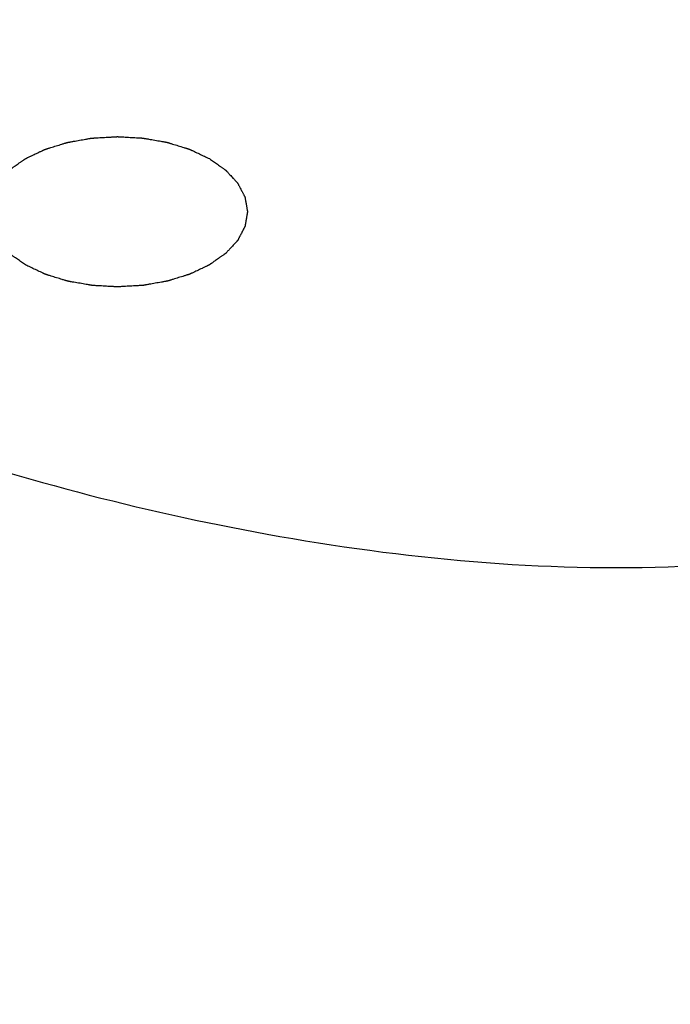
# Model space of a CAD drawing. Header units: millimetres. Extents: x 0 to 594, y 0 to 420.
# Tile 36 of 46: x 480.18 to 485.18, y 366.48 to 374.04. Entities that reach past the tile are written whole.
import ezdxf

# ---------------------------------------------------------------- set-up
doc = ezdxf.new("R2010")
doc.units = ezdxf.units.MM
doc.header["$LTSCALE"] = 32.67
doc.layers.get('0').update_dxf_attribs({"linetype": 'CONTINUOUS'})

msp = doc.modelspace()

# ---------------------------------------------------------------- linework, layer by layer
at = {"color": 7, "linetype": 'Continuous'}
msp.add_arc((281.0811, 1.6356), 413.7039, 59.925215, 64.106689, dxfattribs=at)
msp.add_ellipse((486.3803, -17.8714), major_axis=(-227.3294, 400.7743), ratio=0.582373, start_param=-0.862527, end_param=-0.699371, dxfattribs=at)
at = {"color": 40, "linetype": 'Continuous'}
for points in [[(480.2224, 372.1602), (480.2121, 372.1674), (480.1966, 372.1783), (480.1759, 372.1928), (480.1605, 372.2037), (480.1476, 372.2128), (480.1372, 372.22), (480.1295, 372.2255), (480.1217, 372.2309), (480.1153, 372.2355), (480.1101, 372.2391), (480.1069, 372.2414), (480.1043, 372.2432), (480.1024, 372.2445), (480.1008, 372.2457), (480.0996, 372.2465), (480.099, 372.2469), (480.0985, 372.2472), (480.0982, 372.2476), (480.0977, 372.2482), (480.0968, 372.2491), (480.0956, 372.2504), (480.0942, 372.2519), (480.0923, 372.254), (480.0899, 372.2566), (480.086, 372.2607), (480.0812, 372.2659), (480.0755, 372.2721), (480.0697, 372.2783), (480.062, 372.2866), (480.0524, 372.2969), (480.0428, 372.3072), (480.0351, 372.3155), (480.0294, 372.3217), (480.0236, 372.3279), (480.0188, 372.3331), (480.0149, 372.3372), (480.0125, 372.3398), (480.0106, 372.3419), (480.0092, 372.3435), (480.008, 372.3447), (480.0071, 372.3457), (480.0067, 372.3462), (480.0063, 372.3465), (480.0061, 372.347), (480.0058, 372.3475), (480.0053, 372.3485), (480.0045, 372.3499), (480.0036, 372.3516), (480.0024, 372.3539), (480.0009, 372.3567), (479.9986, 372.3611), (479.9956, 372.3668), (479.992, 372.3735), (479.9885, 372.3802), (479.9837, 372.3892), (479.9778, 372.4004), (479.9718, 372.4117), (479.9671, 372.4206), (479.9635, 372.4274), (479.9599, 372.4341), (479.957, 372.4397), (479.9546, 372.4442), (479.9531, 372.447), (479.9519, 372.4493), (479.951, 372.4509), (479.9503, 372.4523), (479.9497, 372.4533), (479.9495, 372.4539), (479.9492, 372.4543), (479.9492, 372.4548), (479.949, 372.4553), (479.9489, 372.4564), (479.9486, 372.4579), (479.9483, 372.4597), (479.9479, 372.462), (479.9474, 372.465), (479.9466, 372.4698), (479.9455, 372.4757), (479.9443, 372.4828), (479.9431, 372.49), (479.9414, 372.4995), (479.9394, 372.5114), (479.9373, 372.5233), (479.9357, 372.5328), (479.9344, 372.5399), (479.9332, 372.547), (479.9322, 372.553), (479.9314, 372.5577), (479.9308, 372.5607), (479.9304, 372.5631), (479.9301, 372.5649), (479.9299, 372.5663), (479.9297, 372.5674), (479.9296, 372.568), (479.9295, 372.5684), (479.9296, 372.5689), (479.9297, 372.5694), (479.9299, 372.5705), (479.9301, 372.5719), (479.9304, 372.5737), (479.9308, 372.576), (479.9313, 372.5789), (479.9321, 372.5836), (479.9331, 372.5895), (479.9343, 372.5965), (479.9355, 372.6035), (479.937, 372.6128), (479.939, 372.6245), (479.941, 372.6362), (479.9426, 372.6455), (479.9438, 372.6525), (479.945, 372.6595), (479.946, 372.6654), (479.9468, 372.6701), (479.9473, 372.673), (479.9477, 372.6753), (479.948, 372.6771), (479.9482, 372.6785), (479.9484, 372.6795), (479.9485, 372.6801), (479.9485, 372.6806), (479.9488, 372.681), (479.9491, 372.6816), (479.9496, 372.6825), (479.9503, 372.6839), (479.9512, 372.6856), (479.9524, 372.6879), (479.9538, 372.6907), (479.9562, 372.6952), (479.9591, 372.7008), (479.9626, 372.7075), (479.9662, 372.7143), (479.9709, 372.7233), (479.9768, 372.7345), (479.9826, 372.7457), (479.9873, 372.7547), (479.9909, 372.7615), (479.9944, 372.7682), (479.9973, 372.7738), (479.9997, 372.7783), (480.0011, 372.7811), (480.0023, 372.7834), (480.0032, 372.7851), (480.0039, 372.7865), (480.0044, 372.7875), (480.0047, 372.788), (480.0049, 372.7884), (480.0053, 372.7888), (480.0058, 372.7893), (480.0066, 372.7902), (480.0078, 372.7915), (480.0093, 372.7931), (480.0112, 372.7952), (480.0135, 372.7978), (480.0174, 372.8019), (480.0221, 372.8071), (480.0279, 372.8133), (480.0336, 372.8195), (480.0412, 372.8278), (480.0508, 372.8382), (480.0603, 372.8485), (480.0679, 372.8568), (480.0737, 372.8631), (480.0794, 372.8693), (480.0842, 372.8745), (480.088, 372.8786), (480.0904, 372.8812), (480.0923, 372.8833), (480.0937, 372.8848), (480.0949, 372.8861), (480.0957, 372.887), (480.0962, 372.8875), (480.0965, 372.8879), (480.0971, 372.8883), (480.0977, 372.8887), (480.0989, 372.8895), (480.1005, 372.8907), (480.1025, 372.8921), (480.1051, 372.8939), (480.1084, 372.8962), (480.1136, 372.8999), (480.1202, 372.9046), (480.128, 372.9101), (480.1359, 372.9157), (480.1464, 372.9231), (480.1595, 372.9323), (480.1726, 372.9415), (480.1831, 372.9489), (480.1909, 372.9545), (480.1988, 372.96), (480.2054, 372.9647), (480.2106, 372.9683), (480.2139, 372.9707), (480.2165, 372.9725), (480.2185, 372.9739), (480.2201, 372.9751), (480.2214, 372.976), (480.2223, 372.9767), (480.2236, 372.9772), (480.2251, 372.978), (480.2271, 372.9789), (480.2295, 372.98), (480.2326, 372.9815), (480.2365, 372.9834), (480.2428, 372.9864), (480.2507, 372.9901), (480.2601, 372.9945), (480.2695, 372.999), (480.2821, 373.005), (480.2978, 373.0124), (480.3166, 373.0214), (480.3324, 373.0288), (480.3449, 373.0348), (480.3528, 373.0385), (480.3591, 373.0415), (480.3638, 373.0437), (480.3677, 373.0456), (480.3704, 373.0469), (480.372, 373.0476), (480.3732, 373.0482), (480.3746, 373.0486), (480.3763, 373.0492), (480.3795, 373.0501), (480.384, 373.0515), (480.3893, 373.0532), (480.3965, 373.0554), (480.4055, 373.0582), (480.4198, 373.0626), (480.4377, 373.0682), (480.4592, 373.0748), (480.4807, 373.0815), (480.4986, 373.087), (480.513, 373.0915), (480.5219, 373.0942), (480.5291, 373.0964), (480.5345, 373.0981), (480.5389, 373.0995), (480.5421, 373.1005), (480.5439, 373.101), (480.5452, 373.1015), (480.5467, 373.1017), (480.5486, 373.102), (480.552, 373.1026), (480.5569, 373.1035), (480.5627, 373.1045), (480.5705, 373.1059), (480.5802, 373.1076), (480.5958, 373.1104), (480.6152, 373.1138), (480.6385, 373.1179), (480.6619, 373.122), (480.6813, 373.1255), (480.6968, 373.1282), (480.7066, 373.1299), (480.7143, 373.1313), (480.7202, 373.1323), (480.725, 373.1332), (480.7284, 373.1338), (480.7304, 373.1341), (480.7318, 373.1344), (480.7334, 373.1345), (480.7354, 373.1346), (480.7391, 373.1348), (480.7442, 373.1351), (480.7504, 373.1354), (480.7586, 373.1359), (480.7689, 373.1365), (480.7854, 373.1375), (480.806, 373.1387), (480.8307, 373.1401), (480.8554, 373.1415), (480.876, 373.1427), (480.8924, 373.1436), (480.9027, 373.1442), (480.911, 373.1447), (480.9171, 373.1451), (480.9223, 373.1454), (480.9259, 373.1456), (480.928, 373.1457), (480.9295, 373.1458), (480.931, 373.1457), (480.933, 373.1456), (480.9366, 373.1454), (480.9416, 373.1451), (480.9477, 373.1447), (480.9558, 373.1443), (480.9659, 373.1437), (480.9821, 373.1428), (481.0023, 373.1416), (481.0266, 373.1403), (481.0509, 373.1389), (481.0711, 373.1378), (481.0873, 373.1368), (481.0974, 373.1363), (481.1055, 373.1358), (481.1116, 373.1355), (481.1166, 373.1352), (481.1202, 373.135), (481.1222, 373.1348), (481.1237, 373.1348), (481.1252, 373.1345), (481.1271, 373.1342), (481.1305, 373.1336), (481.1354, 373.1327), (481.1412, 373.1317), (481.149, 373.1304), (481.1588, 373.1287), (481.1743, 373.126), (481.1938, 373.1226), (481.2172, 373.1185), (481.2405, 373.1144), (481.26, 373.111), (481.2755, 373.1083), (481.2853, 373.1066), (481.2931, 373.1053), (481.2989, 373.1042), (481.3038, 373.1034), (481.3072, 373.1028), (481.3091, 373.1025), (481.3106, 373.1023), (481.3119, 373.1018), (481.3137, 373.1013), (481.3168, 373.1003), (481.3213, 373.0989), (481.3267, 373.0972), (481.3339, 373.095), (481.3429, 373.0923), (481.3572, 373.0879), (481.3752, 373.0824), (481.3967, 373.0758), (481.4183, 373.0691), (481.4362, 373.0636), (481.4506, 373.0592), (481.4596, 373.0565), (481.4667, 373.0543), (481.4721, 373.0526), (481.4766, 373.0512), (481.4798, 373.0503), (481.4815, 373.0497), (481.4829, 373.0494), (481.4841, 373.0487), (481.4857, 373.048), (481.4885, 373.0467), (481.4925, 373.0448), (481.4973, 373.0425), (481.5037, 373.0395), (481.5117, 373.0357), (481.5245, 373.0296), (481.5405, 373.0221), (481.5597, 373.013), (481.579, 373.0039), (481.6046, 372.9918), (481.6238, 372.9827), (481.6366, 372.9767)], [(481.6366, 372.9767), (481.6469, 372.9694), (481.6624, 372.9585), (481.6831, 372.944), (481.6985, 372.9331), (481.7114, 372.9241), (481.7218, 372.9168), (481.7295, 372.9114), (481.7373, 372.9059), (481.7437, 372.9014), (481.7489, 372.8978), (481.7521, 372.8955), (481.7547, 372.8937), (481.7566, 372.8923), (481.7582, 372.8912), (481.7594, 372.8904), (481.76, 372.8899), (481.7605, 372.8896), (481.7608, 372.8892), (481.7613, 372.8887), (481.7622, 372.8878), (481.7634, 372.8865), (481.7648, 372.8849), (481.7667, 372.8829), (481.7691, 372.8803), (481.773, 372.8762), (481.7778, 372.871), (481.7835, 372.8648), (481.7893, 372.8586), (481.797, 372.8503), (481.8066, 372.84), (481.8162, 372.8296), (481.8239, 372.8213), (481.8297, 372.8151), (481.8354, 372.8089), (481.8402, 372.8037), (481.8441, 372.7996), (481.8465, 372.797), (481.8484, 372.795), (481.8498, 372.7934), (481.851, 372.7921), (481.8519, 372.7912), (481.8523, 372.7907), (481.8528, 372.7903), (481.8529, 372.7899), (481.8532, 372.7893), (481.8537, 372.7883), (481.8545, 372.7869), (481.8554, 372.7852), (481.8566, 372.783), (481.8581, 372.7802), (481.8604, 372.7757), (481.8634, 372.7701), (481.867, 372.7634), (481.8705, 372.7566), (481.8753, 372.7476), (481.8812, 372.7364), (481.8872, 372.7252), (481.8919, 372.7162), (481.8955, 372.7095), (481.8991, 372.7028), (481.902, 372.6971), (481.9044, 372.6926), (481.9059, 372.6898), (481.9071, 372.6876), (481.908, 372.6859), (481.9087, 372.6845), (481.9093, 372.6835), (481.9095, 372.683), (481.9098, 372.6826), (481.9098, 372.6821), (481.91, 372.6815), (481.9101, 372.6805), (481.9104, 372.679), (481.9107, 372.6772), (481.9111, 372.6748), (481.9116, 372.6718), (481.9124, 372.6671), (481.9135, 372.6612), (481.9147, 372.654), (481.9159, 372.6469), (481.9176, 372.6374), (481.9196, 372.6255), (481.9217, 372.6136), (481.9233, 372.6041), (481.9246, 372.597), (481.9258, 372.5898), (481.9268, 372.5839), (481.9277, 372.5791), (481.9282, 372.5762), (481.9286, 372.5738), (481.9289, 372.572), (481.9291, 372.5705), (481.9293, 372.5695), (481.9294, 372.5689), (481.9295, 372.5684), (481.9294, 372.568), (481.9293, 372.5674), (481.9292, 372.5664), (481.9289, 372.5649), (481.9286, 372.5632), (481.9282, 372.5608), (481.9277, 372.5579), (481.9269, 372.5532), (481.9259, 372.5474), (481.9247, 372.5404), (481.9236, 372.5334), (481.922, 372.524), (481.92, 372.5124), (481.918, 372.5007), (481.9164, 372.4913), (481.9152, 372.4843), (481.914, 372.4773), (481.913, 372.4715), (481.9122, 372.4668), (481.9117, 372.4639), (481.9114, 372.4615), (481.9111, 372.4598), (481.9108, 372.4583), (481.9106, 372.4573), (481.9105, 372.4567), (481.9105, 372.4563), (481.9102, 372.4559), (481.91, 372.4553), (481.9094, 372.4543), (481.9087, 372.4529), (481.9078, 372.4512), (481.9066, 372.449), (481.9052, 372.4462), (481.9028, 372.4417), (481.8999, 372.4361), (481.8964, 372.4293), (481.8928, 372.4226), (481.8881, 372.4136), (481.8823, 372.4024), (481.8764, 372.3911), (481.8717, 372.3821), (481.8682, 372.3754), (481.8646, 372.3686), (481.8617, 372.363), (481.8593, 372.3585), (481.8579, 372.3557), (481.8567, 372.3535), (481.8558, 372.3518), (481.8551, 372.3504), (481.8546, 372.3494), (481.8543, 372.3488), (481.8541, 372.3484), (481.8537, 372.348), (481.8532, 372.3475), (481.8524, 372.3466), (481.8512, 372.3453), (481.8498, 372.3438), (481.8478, 372.3417), (481.8455, 372.3391), (481.8416, 372.335), (481.8369, 372.3298), (481.8311, 372.3236), (481.8254, 372.3173), (481.8178, 372.309), (481.8082, 372.2987), (481.7987, 372.2883), (481.7911, 372.28), (481.7853, 372.2738), (481.7796, 372.2676), (481.7748, 372.2624), (481.771, 372.2583), (481.7686, 372.2557), (481.7667, 372.2536), (481.7653, 372.252), (481.7641, 372.2507), (481.7633, 372.2498), (481.7628, 372.2493), (481.7625, 372.2489), (481.7619, 372.2486), (481.7613, 372.2481), (481.7601, 372.2473), (481.7585, 372.2462), (481.7565, 372.2448), (481.7539, 372.2429), (481.7506, 372.2406), (481.7454, 372.2369), (481.7388, 372.2323), (481.731, 372.2267), (481.7231, 372.2212), (481.7126, 372.2138), (481.6995, 372.2046), (481.6864, 372.1953), (481.6759, 372.1879), (481.6681, 372.1824), (481.6602, 372.1768), (481.6536, 372.1722), (481.6484, 372.1685), (481.6451, 372.1662), (481.6425, 372.1643), (481.6405, 372.163), (481.6389, 372.1618), (481.6376, 372.1609), (481.6367, 372.1601), (481.6354, 372.1596), (481.6339, 372.1589), (481.6319, 372.158), (481.6295, 372.1568), (481.6264, 372.1553), (481.6225, 372.1535), (481.6162, 372.1505), (481.6083, 372.1468), (481.5989, 372.1423), (481.5895, 372.1378), (481.5769, 372.1319), (481.5612, 372.1244), (481.5424, 372.1155), (481.5266, 372.108), (481.5141, 372.1021), (481.5062, 372.0984), (481.4999, 372.0954), (481.4952, 372.0931), (481.4913, 372.0913), (481.4886, 372.09), (481.487, 372.0892), (481.4858, 372.0886), (481.4844, 372.0883), (481.4827, 372.0877), (481.4795, 372.0867), (481.4751, 372.0853), (481.4697, 372.0837), (481.4625, 372.0815), (481.4536, 372.0787), (481.4392, 372.0742), (481.4213, 372.0687), (481.3998, 372.062), (481.3783, 372.0554), (481.3604, 372.0498), (481.3461, 372.0454), (481.3371, 372.0426), (481.3299, 372.0404), (481.3246, 372.0387), (481.3201, 372.0374), (481.3169, 372.0364), (481.3151, 372.0358), (481.3138, 372.0354), (481.3123, 372.0352), (481.3104, 372.0348), (481.307, 372.0342), (481.3021, 372.0334), (481.2963, 372.0323), (481.2885, 372.031), (481.2788, 372.0292), (481.2633, 372.0265), (481.2438, 372.0231), (481.2205, 372.0189), (481.1972, 372.0148), (481.1777, 372.0114), (481.1622, 372.0087), (481.1524, 372.0069), (481.1447, 372.0056), (481.1388, 372.0045), (481.134, 372.0037), (481.1306, 372.0031), (481.1286, 372.0027), (481.1272, 372.0024), (481.1256, 372.0024), (481.1236, 372.0023), (481.12, 372.0021), (481.1148, 372.0018), (481.1086, 372.0014), (481.1004, 372.0009), (481.0901, 372.0003), (481.0736, 371.9994), (481.053, 371.9982), (481.0283, 371.9968), (481.0036, 371.9954), (480.983, 371.9942), (480.9666, 371.9932), (480.9563, 371.9926), (480.948, 371.9922), (480.9419, 371.9918), (480.9367, 371.9915), (480.9331, 371.9913), (480.9311, 371.9912), (480.9295, 371.991), (480.928, 371.9912), (480.926, 371.9913), (480.9224, 371.9915), (480.9174, 371.9918), (480.9113, 371.9921), (480.9032, 371.9926), (480.8931, 371.9931), (480.8769, 371.9941), (480.8567, 371.9952), (480.8324, 371.9966), (480.8081, 371.998), (480.7879, 371.9991), (480.7717, 372), (480.7616, 372.0006), (480.7535, 372.0011), (480.7474, 372.0014), (480.7424, 372.0017), (480.7388, 372.0019), (480.7368, 372.002), (480.7353, 372.002), (480.7338, 372.0023), (480.7319, 372.0027), (480.7285, 372.0033), (480.7236, 372.0041), (480.7178, 372.0051), (480.71, 372.0065), (480.7002, 372.0082), (480.6847, 372.0109), (480.6652, 372.0143), (480.6419, 372.0184), (480.6185, 372.0224), (480.599, 372.0258), (480.5835, 372.0285), (480.5737, 372.0302), (480.566, 372.0316), (480.5601, 372.0326), (480.5553, 372.0335), (480.5518, 372.034), (480.5499, 372.0344), (480.5484, 372.0346), (480.5471, 372.0351), (480.5453, 372.0356), (480.5422, 372.0366), (480.5377, 372.038), (480.5323, 372.0396), (480.5251, 372.0418), (480.5161, 372.0446), (480.5018, 372.049), (480.4838, 372.0545), (480.4623, 372.0611), (480.4407, 372.0677), (480.4228, 372.0732), (480.4084, 372.0776), (480.3994, 372.0804), (480.3923, 372.0826), (480.3869, 372.0842), (480.3824, 372.0856), (480.3792, 372.0866), (480.3775, 372.0871), (480.3761, 372.0875), (480.3749, 372.0881), (480.3733, 372.0889), (480.3705, 372.0902), (480.3665, 372.0921), (480.3617, 372.0944), (480.3553, 372.0974), (480.3473, 372.1012), (480.3345, 372.1072), (480.3185, 372.1148), (480.2993, 372.1239), (480.28, 372.1329), (480.2544, 372.1451), (480.2352, 372.1541), (480.2224, 372.1602)]]:
    msp.add_open_spline(points, degree=3, knots=[0, 0, 0, 0, 0.015625, 0.023438, 0.03125, 0.039062, 0.042969, 0.046875, 0.050781, 0.054688, 0.056641, 0.058594, 0.05957, 0.060547, 0.061523, 0.062012, 0.062256, 0.0625, 0.062744, 0.062988, 0.063477, 0.064453, 0.06543, 0.066406, 0.068359, 0.070312, 0.074219, 0.078125, 0.082031, 0.085938, 0.09375, 0.101562, 0.105469, 0.109375, 0.113281, 0.117188, 0.119141, 0.121094, 0.12207, 0.123047, 0.124023, 0.124512, 0.124756, 0.125, 0.125244, 0.125488, 0.125977, 0.126953, 0.12793, 0.128906, 0.130859, 0.132812, 0.136719, 0.140625, 0.144531, 0.148438, 0.15625, 0.164062, 0.167969, 0.171875, 0.175781, 0.179688, 0.181641, 0.183594, 0.18457, 0.185547, 0.186523, 0.187012, 0.187256, 0.1875, 0.187744, 0.187988, 0.188477, 0.189453, 0.19043, 0.191406, 0.193359, 0.195312, 0.199219, 0.203125, 0.207031, 0.210938, 0.21875, 0.226562, 0.230469, 0.234375, 0.238281, 0.242188, 0.244141, 0.246094, 0.24707, 0.248047, 0.249023, 0.249512, 0.249756, 0.25, 0.250244, 0.250488, 0.250977, 0.251953, 0.25293, 0.253906, 0.255859, 0.257812, 0.261719, 0.265625, 0.269531, 0.273438, 0.28125, 0.289062, 0.292969, 0.296875, 0.300781, 0.304688, 0.306641, 0.308594, 0.30957, 0.310547, 0.311523, 0.312012, 0.312256, 0.3125, 0.312744, 0.312988, 0.313477, 0.314453, 0.31543, 0.316406, 0.318359, 0.320312, 0.324219, 0.328125, 0.332031, 0.335938, 0.34375, 0.351562, 0.355469, 0.359375, 0.363281, 0.367188, 0.369141, 0.371094, 0.37207, 0.373047, 0.374023, 0.374512, 0.374756, 0.375, 0.375244, 0.375488, 0.375977, 0.376953, 0.37793, 0.378906, 0.380859, 0.382812, 0.386719, 0.390625, 0.394531, 0.398438, 0.40625, 0.414062, 0.417969, 0.421875, 0.425781, 0.429688, 0.431641, 0.433594, 0.43457, 0.435547, 0.436523, 0.437012, 0.437256, 0.4375, 0.437744, 0.437988, 0.438477, 0.439453, 0.44043, 0.441406, 0.443359, 0.445312, 0.449219, 0.453125, 0.457031, 0.460938, 0.46875, 0.476562, 0.480469, 0.484375, 0.488281, 0.492188, 0.494141, 0.496094, 0.49707, 0.498047, 0.499023, 0.499512, 0.5, 0.500488, 0.500977, 0.501953, 0.50293, 0.503906, 0.505859, 0.507812, 0.511719, 0.515625, 0.519531, 0.523438, 0.53125, 0.539062, 0.546875, 0.550781, 0.554688, 0.556641, 0.558594, 0.560547, 0.561523, 0.562012, 0.5625, 0.562988, 0.563477, 0.564453, 0.566406, 0.568359, 0.570312, 0.574219, 0.578125, 0.585938, 0.59375, 0.601562, 0.609375, 0.613281, 0.617188, 0.619141, 0.621094, 0.623047, 0.624023, 0.624512, 0.625, 0.625488, 0.625977, 0.626953, 0.628906, 0.630859, 0.632812, 0.636719, 0.640625, 0.648438, 0.65625, 0.664062, 0.671875, 0.675781, 0.679688, 0.681641, 0.683594, 0.685547, 0.686523, 0.687012, 0.6875, 0.687988, 0.688477, 0.689453, 0.691406, 0.693359, 0.695312, 0.699219, 0.703125, 0.710938, 0.71875, 0.726562, 0.734375, 0.738281, 0.742188, 0.744141, 0.746094, 0.748047, 0.749023, 0.749512, 0.75, 0.750488, 0.750977, 0.751953, 0.753906, 0.755859, 0.757812, 0.761719, 0.765625, 0.773438, 0.78125, 0.789062, 0.796875, 0.800781, 0.804688, 0.806641, 0.808594, 0.810547, 0.811523, 0.812012, 0.8125, 0.812988, 0.813477, 0.814453, 0.816406, 0.818359, 0.820312, 0.824219, 0.828125, 0.835938, 0.84375, 0.851562, 0.859375, 0.863281, 0.867188, 0.869141, 0.871094, 0.873047, 0.874023, 0.874512, 0.875, 0.875488, 0.875977, 0.876953, 0.878906, 0.880859, 0.882812, 0.886719, 0.890625, 0.898438, 0.90625, 0.914062, 0.921875, 0.925781, 0.929688, 0.931641, 0.933594, 0.935547, 0.936523, 0.937012, 0.9375, 0.937988, 0.938477, 0.939453, 0.941406, 0.943359, 0.945312, 0.949219, 0.953125, 0.960938, 0.96875, 0.976562, 0.984375, 1, 1, 1, 1], dxfattribs=at)
at = {"color": 7, "linetype": 'Continuous'}
msp.add_open_spline([(476.6937, 371.9238), (477.4981, 371.504), (479.256, 370.7565), (482.1306, 369.9963), (484.7336, 369.7491), (486.8036, 369.9783), (487.7797, 370.3055), (488.1977, 370.5421)], degree=3, knots=[0, 0, 0, 0, 0.228085, 0.478068, 0.74558, 0.87925, 1, 1, 1, 1], dxfattribs=at)

doc.saveas('drawing.dxf')
